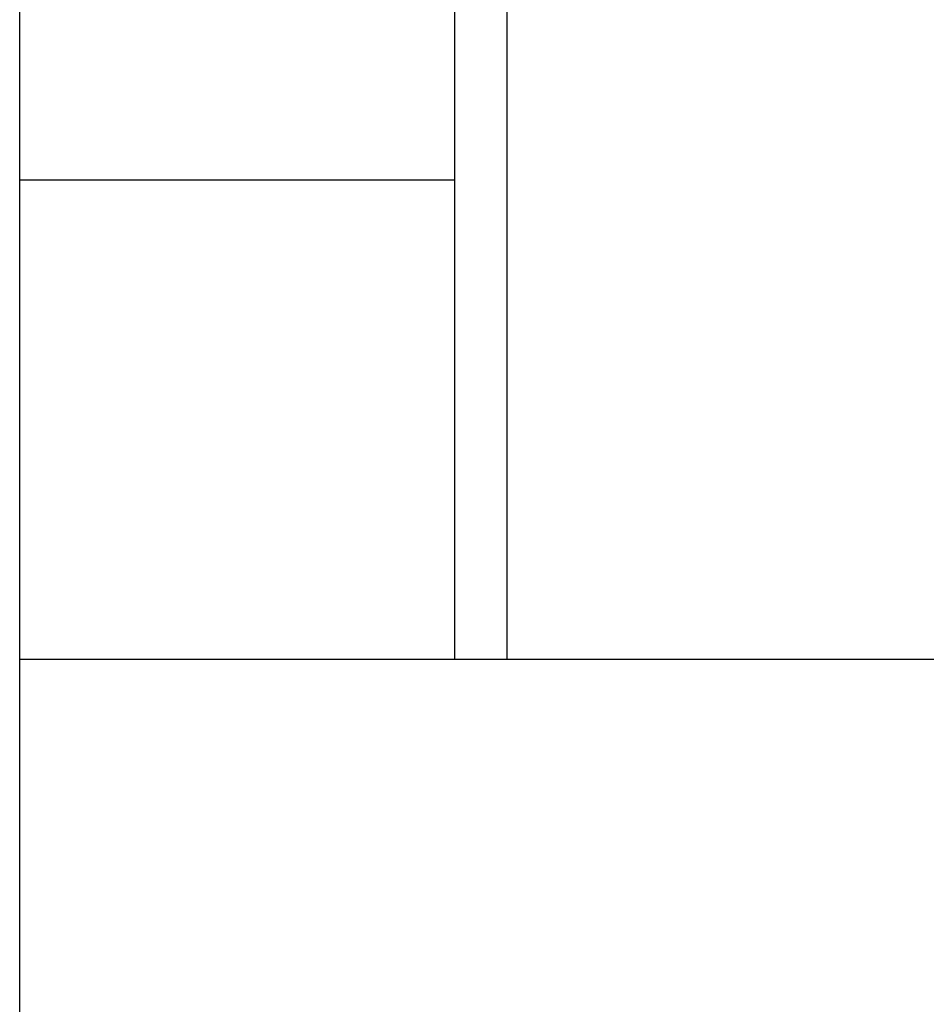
# Model space of a CAD drawing. Header units: millimetres. Extents: x 506 to 3445, y -268 to 1810.
# Tile 128 of 142: x 2478 to 2496, y 1305 to 1324. Entities that reach past the tile are written whole.
import ezdxf

# ---------------------------------------------------------------- set-up
doc = ezdxf.new("R2010")
doc.units = ezdxf.units.MM

msp = doc.modelspace()

# ---------------------------------------------------------------- linework, layer by layer
for p, q in [((2478.466, 1218.076), (2478.466, 1329.767)), ((2487.866, 1325.396), (2487.866, 1311.769)), ((2486.866, 1311.77), (2486.866, 1324.521)), ((2486.868, 1321.021), (2478.469, 1321.021)), ((2524.364, 1311.771), (2478.466, 1311.771))]:
    msp.add_line(p, q)

doc.saveas('drawing.dxf')
